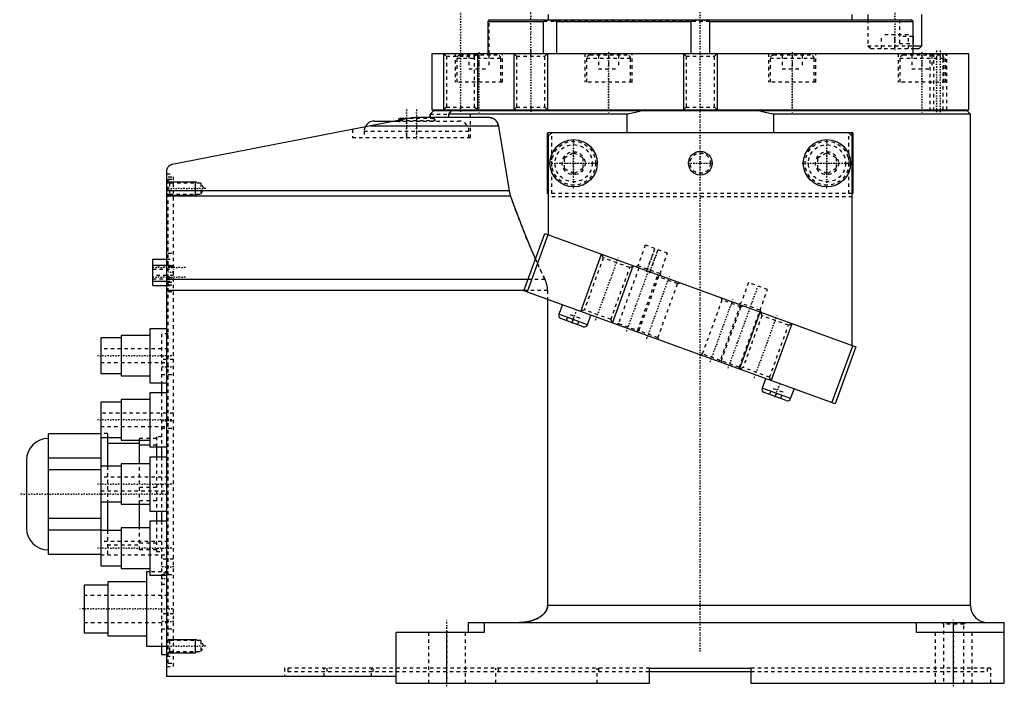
# Model space of a CAD drawing. Extents: x -202 to 415, y -1 to 644.
# Tile 1 of 8: x -202 to 90, y -1 to 197. Entities that reach past the tile are written whole.
import ezdxf

# ---------------------------------------------------------------- set-up
doc = ezdxf.new("R2010")
doc.units = 0
doc.linetypes.add('CENTER', pattern=[1.5, 0.45, -0.5, 0.05, -0.5])
doc.linetypes.add('DASHED', pattern=[2, 1, -1])
for name, color, linetype in [('AM_0', 7, 'CONTINUOUS'), ('AM_10', 7, 'CONTINUOUS'), ('AM_3', 7, 'DASHED'), ('AM_7', 7, 'CENTER')]:
    doc.layers.add(name, color=color, linetype=linetype)

msp = doc.modelspace()

# ---------------------------------------------------------------- linework, layer by layer
at = {"layer": 'AM_0', "color": 7, "linetype": 'CONTINUOUS'}
for p, q in [((-62.5, 196.5), (-62.94, 196)), ((-62.94, 196), (-62.94, 186.5)), ((-62.94, 196), (-46.43, 196)), ((-62.5, 196.5), (62.47, 196.5)), ((-46.43, 186.5), (-46.43, 196)), ((-45, 198), (-45, 196.5)), ((-42.58, 196), (-2.71, 196)), ((-42.58, 196), (-42.58, 186.5)), ((-2.71, 186.5), (-2.71, 196)), ((2.71, 196), (62.97, 196)), ((2.71, 196), (2.71, 186.5)), ((45, 196.5), (45, 198)), ((49.63, 198), (49.63, 196.5)), ((62.97, 196), (62.47, 196.5)), ((62.97, 191.5), (62.97, 196)), ((65.63, 188.8), (65.63, 198)), ((63, 189.52), (63, 189.51)), ((63, 186.5), (63, 189.5)), ((63.01, 188.8), (65.63, 188.8)), ((63.01, 188), (64.83, 188)), ((64.83, 188), (65.63, 188.8)), ((-79.5, 186.5), (-79.5, 169.8)), ((-79.5, 186.5), (79.5, 186.5)), ((79.5, 169.8), (79.5, 186.5)), ((-79, 169.5), (-80, 168.5)), ((-80, 168.5), (-79, 169.5)), ((-79.5, 169.8), (79.5, 169.8)), ((79, 169.5), (-79, 169.5)), ((-73.76, 169.5), (-74.58, 168.5)), ((-69.59, 169.8), (-69.59, 169.5)), ((-69.59, 169.8), (-69.59, 169.5)), ((-61.59, 169.5), (-61.59, 169.8)), ((-45.2, 169.8), (-45.21, 169.81)), ((-31.17, 169.8), (-31.17, 169.5)), ((-31.17, 169.8), (-31.17, 169.5)), ((-23.17, 169.5), (-23.17, 169.8)), ((23.17, 169.8), (23.17, 169.5)), ((23.17, 169.8), (23.17, 169.5)), ((31.17, 169.5), (31.17, 169.8)), ((61.59, 169.8), (61.59, 169.5)), ((61.6, 169.8), (61.6, 169.5)), ((69.59, 169.5), (69.59, 169.8)), ((80, 168.5), (79, 169.5)), ((-85.88, 167.32), (-156.36, 153.62)), ((-96.5, 166.5), (-90.08, 166.5)), ((-89.5, 166.7), (-89.5, 166.61)), ((-89.5, 166.7), (-89.05, 166.7)), ((-86.48, 167.2), (-89, 167.2)), ((-62.27, 167.5), (-84, 167.5)), ((-80, 168.5), (-80, 167.5)), ((-80, 167.5), (-80, 168.5)), ((-74.58, 168.5), (-74.58, 167.5)), ((-21.7, 168.5), (-74.58, 168.5)), ((-21.7, 163), (-21.7, 168.5)), ((21.7, 168.5), (21.7, 163)), ((80, 168.5), (21.7, 168.5)), ((80, 23), (80, 168.5)), ((-59.77, 165.02), (-97.69, 165.02)), ((-59.77, 165.02), (-56.57, 145.78)), ((-44, 163), (-45.2, 163)), ((-45.2, 145), (-45.2, 163)), ((-44, 163), (-45, 162)), ((-45, 162), (-45, 163)), ((-45, 162), (-45, 132.76)), ((44, 163), (-44, 163)), ((45, 162), (44, 163)), ((45.2, 163), (44, 163)), ((45, 162), (45, 163)), ((45, 100), (45, 162)), ((45.2, 163), (45.2, 145)), ((-158, 151.95), (-158, 2)), ((-56.57, 145.78), (-158, 145.78)), ((-56.17, 144.26), (-158, 144.26)), ((-45.2, 145), (-45, 145)), ((45, 145), (45.2, 145)), ((-52.2, 116.22), (-46.04, 133.14)), ((-45.11, 132.8), (-51.26, 115.88)), ((-46.04, 133.14), (46.04, 99.62)), ((-162.1, 117.79), (-162.1, 125.61)), ((-162.1, 125.61), (-158, 125.61)), ((-162.1, 125.56), (-158, 125.56)), ((-162.1, 123.8), (-158, 123.8)), ((-50.98, 119.58), (-158, 119.58)), ((-162.1, 119.08), (-158, 119.08)), ((-162.1, 117.84), (-158, 117.84)), ((-162.1, 117.79), (-158, 117.79)), ((-52.16, 116.33), (-158, 116.33)), ((39.89, 82.71), (-52.2, 116.22)), ((-45.21, 113.68), (-45.21, 23)), ((-40.84, 112.09), (-41.87, 109.27)), ((-33.41, 106.19), (-41.87, 109.27)), ((-34.69, 105.59), (-41.27, 107.99)), ((-33.41, 106.19), (-32.39, 109.01)), ((-158, 105), (-163, 105)), ((-163, 105), (-163, 89)), ((-171.5, 102.25), (-177.5, 102.25)), ((-177.5, 102.25), (-177.5, 91.75)), ((-163, 103), (-171.5, 103)), ((-171.5, 103), (-171.5, 91)), ((38.95, 83.05), (45.11, 99.96)), ((46.04, 99.62), (39.89, 82.71)), ((-177.5, 91.75), (-171.5, 91.75)), ((-171.5, 91), (-163, 91)), ((-163, 89), (-158, 89)), ((-159.5, 89.02), (-159.5, 86)), ((19.3, 90.2), (18.27, 87.38)), ((-158, 86), (-163, 86)), ((-163, 86), (-163, 70)), ((26.73, 84.3), (18.27, 87.38)), ((25.45, 83.7), (18.87, 86.1)), ((26.73, 84.3), (27.76, 87.12)), ((-171.5, 83.25), (-177.5, 83.25)), ((-177.5, 83.25), (-177.5, 64.25)), ((-163, 84), (-171.5, 84)), ((-171.5, 84), (-171.5, 72)), ((-177.5, 73.88), (-193, 73.88)), ((-193, 38.12), (-193, 73.88)), ((-177.5, 72.75), (-171.5, 72.75)), ((-175.5, 72.76), (-175.5, 64.25)), ((-166, 71), (-175.5, 71)), ((-171.5, 72), (-163, 72)), ((-166, 65), (-166, 72)), ((-163, 70.48), (-166, 70.48)), ((-163, 70), (-158, 70)), ((-161, 70), (-161, 67.01)), ((-159.5, 70), (-159.5, 67.01)), ((-199.5, 66), (-199.5, 46)), ((-177.5, 66.7), (-193, 66.7)), ((-171.5, 64.25), (-177.5, 64.25)), ((-177.5, 64.25), (-177.5, 53.75)), ((-163, 65), (-171.5, 65)), ((-171.5, 65), (-171.5, 53)), ((-158, 67), (-163, 67)), ((-163, 67), (-163, 51)), ((-177.5, 63.18), (-193, 63.18)), ((-177.5, 53.75), (-171.5, 53.75)), ((-177.5, 53.75), (-177.5, 34.75)), ((-175.5, 53.75), (-175.5, 45.24)), ((-171.5, 53), (-163, 53)), ((-166, 46), (-166, 53)), ((-163, 51), (-158, 51)), ((-161, 51), (-161, 47.99)), ((-159.5, 51), (-159.5, 47.99)), ((-177.5, 48.82), (-193, 48.82)), ((-158, 48), (-163, 48)), ((-163, 48), (-163, 32)), ((-177.5, 45.3), (-193, 45.3)), ((-171.5, 45.25), (-177.5, 45.25)), ((-163, 46), (-171.5, 46)), ((-171.5, 46), (-171.5, 34)), ((-177.5, 38.12), (-193, 38.12)), ((-177.5, 34.75), (-171.5, 34.75)), ((-171.5, 34), (-163, 34)), ((-163, 33), (-164, 33)), ((-164, 33), (-164, 11)), ((-164, 30), (-175.4, 30)), ((-175.4, 30), (-175.4, 14)), ((-163, 32), (-158, 32)), ((-175.4, 29.1), (-182.4, 29.1)), ((-182.4, 29.1), (-182.4, 14.9)), ((80, 23), (-45.21, 23)), ((-68.68, 18), (90, 18)), ((-68.68, 18), (-68.68, 15)), ((-64, 18), (-64, 15)), ((64, 15), (64, 18)), ((75, 0), (75, 18)), ((90, 0), (90, 18)), ((-182.4, 14.9), (-175.4, 14.9)), ((-64, 15), (-90, 15)), ((-90, 0), (-90, 15)), ((-75, 0), (-75, 15)), ((90, 15), (64, 15)), ((-175.4, 14), (-164, 14)), ((-164, 11), (-158, 11)), ((-159.5, 11), (-159.5, 8.5)), ((-159.5, 8.5), (-158, 8.5)), ((-15, 4.5), (15, 4.5)), ((-15, 0), (-15, 4.5)), ((-15, 3.5), (15, 3.5)), ((15, 4.5), (15, 0)), ((-90, 2), (-158, 2)), ((-90, 0), (-15, 0)), ((15, 0), (90, 0))]:
    msp.add_line(p, q, dxfattribs=at)
for points in [[(-46.43, 196, 0), (-46.37, 196.02, 0), (-46.25, 196.07, 0), (-46.13, 196.11, 0), (-46.07, 196.14, 0), (-46.01, 196.16, 0), (-45.9, 196.2, 0), (-45.78, 196.23, 0), (-45.66, 196.27, 0), (-45.55, 196.3, 0), (-45.43, 196.33, 0), (-45.37, 196.35, 0), (-45.32, 196.36, 0), (-45.21, 196.39, 0), (-45.1, 196.41, 0), (-44.99, 196.43, 0), (-44.88, 196.45, 0), (-44.77, 196.46, 0), (-44.72, 196.47, 0), (-44.67, 196.48, 0), (-44.56, 196.49, 0), (-44.46, 196.5, 0), (-44.41, 196.5, 0)], [(-43.97, 196.5, 0), (-43.93, 196.5, 0), (-43.84, 196.49, 0), (-43.75, 196.48, 0), (-43.7, 196.47, 0), (-43.66, 196.46, 0), (-43.57, 196.45, 0), (-43.49, 196.43, 0), (-43.4, 196.41, 0), (-43.32, 196.39, 0), (-43.24, 196.36, 0), (-43.2, 196.35, 0), (-43.16, 196.33, 0), (-43.09, 196.3, 0), (-43.01, 196.27, 0), (-42.94, 196.23, 0), (-42.87, 196.2, 0), (-42.8, 196.16, 0), (-42.77, 196.14, 0), (-42.74, 196.11, 0), (-42.67, 196.07, 0), (-42.61, 196.02, 0), (-42.58, 196, 0)], [(-2.71, 196, 0), (-2.63, 196.03, 0), (-2.49, 196.08, 0), (-2.34, 196.13, 0), (-2.27, 196.15, 0), (-2.2, 196.17, 0), (-2.05, 196.22, 0), (-1.9, 196.26, 0), (-1.75, 196.29, 0), (-1.6, 196.33, 0), (-1.45, 196.36, 0), (-1.37, 196.37, 0), (-1.29, 196.39, 0), (-1.14, 196.41, 0), (-0.99, 196.43, 0), (-0.84, 196.45, 0), (-0.68, 196.47, 0), (-0.53, 196.48, 0), (-0.45, 196.49, 0), (-0.38, 196.49, 0), (-0.23, 196.5, 0), (-0.08, 196.5, 0), (0, 196.5, 0)], [(0, 196.5, 0), (0.08, 196.5, 0), (0.23, 196.5, 0), (0.38, 196.49, 0), (0.45, 196.49, 0), (0.53, 196.48, 0), (0.68, 196.47, 0), (0.84, 196.45, 0), (0.99, 196.43, 0), (1.14, 196.41, 0), (1.29, 196.39, 0), (1.37, 196.37, 0), (1.45, 196.36, 0), (1.6, 196.33, 0), (1.75, 196.29, 0), (1.9, 196.26, 0), (2.05, 196.22, 0), (2.2, 196.17, 0), (2.27, 196.15, 0), (2.34, 196.13, 0), (2.49, 196.08, 0), (2.63, 196.03, 0), (2.71, 196, 0)], [(63, 189.5, 0), (63, 189.5, 0), (63, 189.5, 0), (63, 189.5, 0), (63, 189.5, 0), (63, 189.5, 0), (63, 189.5, 0), (63, 189.51, 0), (63, 189.51, 0), (63, 189.51, 0), (63, 189.51, 0), (63, 189.52, 0), (63, 189.52, 0), (63, 189.52, 0), (63, 189.53, 0), (63, 189.53, 0), (63, 189.54, 0), (63, 189.54, 0), (63, 189.55, 0), (63, 189.55, 0), (63, 189.56, 0), (63, 189.56, 0), (63, 189.57, 0), (63, 189.57, 0), (63, 189.58, 0), (63, 189.59, 0), (63, 189.59, 0), (63, 189.6, 0), (63, 189.61, 0), (63, 189.62, 0), (63, 189.63, 0), (63, 189.64, 0), (63, 189.65, 0), (63, 189.65, 0), (63, 189.66, 0), (62.99, 189.67, 0), (62.99, 189.68, 0), (62.99, 189.69, 0), (62.99, 189.71, 0), (62.99, 189.72, 0), (62.99, 189.73, 0), (62.99, 189.73, 0), (62.99, 189.75, 0), (62.99, 189.76, 0), (62.99, 189.78, 0), (62.99, 189.79, 0), (62.99, 189.81, 0), (62.99, 189.82, 0), (62.99, 189.82, 0), (62.99, 189.84, 0), (62.99, 189.86, 0), (62.99, 189.87, 0), (62.99, 189.89, 0), (62.99, 189.91, 0), (62.99, 189.92, 0), (62.99, 189.93, 0), (62.99, 189.94, 0), (62.99, 189.96, 0), (62.99, 189.98, 0), (62.99, 190, 0), (62.99, 190.02, 0), (62.99, 190.03, 0), (62.99, 190.04, 0), (62.98, 190.06, 0), (62.98, 190.08, 0), (62.98, 190.09, 0), (62.98, 190.1, 0), (62.98, 190.12, 0), (62.98, 190.14, 0), (62.98, 190.15, 0), (62.98, 190.16, 0), (62.98, 190.18, 0), (62.98, 190.2, 0), (62.98, 190.22, 0), (62.98, 190.24, 0), (62.98, 190.27, 0), (62.98, 190.28, 0), (62.98, 190.29, 0), (62.98, 190.31, 0), (62.98, 190.34, 0), (62.98, 190.36, 0), (62.98, 190.38, 0), (62.98, 190.41, 0), (62.98, 190.42, 0), (62.98, 190.43, 0), (62.98, 190.46, 0), (62.98, 190.48, 0), (62.98, 190.51, 0), (62.98, 190.53, 0), (62.98, 190.56, 0), (62.98, 190.57, 0), (62.97, 190.59, 0), (62.97, 190.61, 0), (62.97, 190.64, 0), (62.97, 190.67, 0), (62.97, 190.69, 0), (62.97, 190.72, 0), (62.97, 190.73, 0), (62.97, 190.75, 0), (62.97, 190.78, 0), (62.97, 190.8, 0), (62.97, 190.83, 0), (62.97, 190.86, 0), (62.97, 190.89, 0), (62.97, 190.9, 0), (62.97, 190.92, 0), (62.97, 190.94, 0), (62.97, 190.97, 0), (62.97, 190.99, 0), (62.97, 191, 0), (62.97, 191.03, 0), (62.97, 191.06, 0), (62.97, 191.07, 0), (62.97, 191.09, 0), (62.97, 191.12, 0), (62.97, 191.14, 0), (62.97, 191.17, 0), (62.97, 191.2, 0), (62.97, 191.23, 0), (62.97, 191.24, 0), (62.97, 191.26, 0), (62.97, 191.29, 0), (62.97, 191.32, 0), (62.97, 191.34, 0), (62.97, 191.37, 0), (62.97, 191.4, 0), (62.97, 191.42, 0), (62.97, 191.43, 0), (62.97, 191.46, 0), (62.97, 191.49, 0), (62.97, 191.5, 0)], [(-21.7, 168.5, 0), (-21.03, 168.68, 0), (-19.68, 169.03, 0), (-18.33, 169.35, 0), (-17.66, 169.5, 0)], [(17.66, 169.5, 0), (18.33, 169.35, 0), (19.68, 169.03, 0), (21.03, 168.68, 0), (21.7, 168.5, 0)], [(-83.97, 167.5, 0), (-84.28, 167.5, 0), (-84.91, 167.46, 0), (-85.56, 167.37, 0), (-85.88, 167.32, 0)], [(-62.27, 167.5, 0), (-62.19, 167.5, 0), (-62.02, 167.48, 0), (-61.85, 167.45, 0), (-61.76, 167.43, 0), (-61.68, 167.41, 0), (-61.5, 167.35, 0), (-61.33, 167.27, 0), (-61.16, 167.18, 0), (-60.99, 167.07, 0), (-60.83, 166.95, 0), (-60.75, 166.88, 0), (-60.68, 166.81, 0), (-60.59, 166.72, 0), (-60.57, 166.69, 0), (-60.54, 166.67, 0), (-60.53, 166.66, 0), (-60.52, 166.64, 0), (-60.5, 166.62, 0), (-60.47, 166.59, 0), (-60.45, 166.56, 0), (-60.43, 166.53, 0), (-60.41, 166.51, 0), (-60.4, 166.49, 0), (-60.39, 166.48, 0), (-60.36, 166.45, 0), (-60.34, 166.42, 0), (-60.32, 166.39, 0), (-60.3, 166.36, 0), (-60.28, 166.33, 0), (-60.27, 166.31, 0), (-60.26, 166.29, 0), (-60.24, 166.26, 0), (-60.22, 166.23, 0), (-60.19, 166.2, 0), (-60.17, 166.16, 0), (-60.16, 166.13, 0), (-60.15, 166.11, 0), (-60.14, 166.09, 0), (-60.12, 166.06, 0), (-60.1, 166.02, 0), (-60.08, 165.98, 0), (-60.06, 165.95, 0), (-60.04, 165.91, 0), (-60.03, 165.89, 0), (-60.03, 165.87, 0), (-60.01, 165.83, 0), (-59.99, 165.8, 0), (-59.98, 165.78, 0), (-59.98, 165.76, 0), (-59.96, 165.72, 0), (-59.94, 165.68, 0), (-59.94, 165.66, 0), (-59.93, 165.64, 0), (-59.92, 165.6, 0), (-59.9, 165.56, 0), (-59.89, 165.51, 0), (-59.87, 165.47, 0), (-59.86, 165.43, 0), (-59.86, 165.41, 0), (-59.85, 165.39, 0), (-59.84, 165.35, 0), (-59.83, 165.3, 0), (-59.82, 165.26, 0), (-59.81, 165.22, 0), (-59.8, 165.17, 0), (-59.79, 165.15, 0), (-59.79, 165.13, 0), (-59.78, 165.09, 0), (-59.78, 165.04, 0), (-59.77, 165.02, 0)], [(-156.36, 153.62, 0), (-156.37, 153.61, 0), (-156.39, 153.61, 0), (-156.42, 153.61, 0), (-156.43, 153.6, 0), (-156.44, 153.6, 0), (-156.46, 153.6, 0), (-156.48, 153.59, 0), (-156.51, 153.59, 0), (-156.53, 153.58, 0), (-156.55, 153.57, 0), (-156.56, 153.57, 0), (-156.57, 153.57, 0), (-156.6, 153.56, 0), (-156.62, 153.55, 0), (-156.64, 153.55, 0), (-156.66, 153.54, 0), (-156.68, 153.53, 0), (-156.69, 153.53, 0), (-156.71, 153.52, 0), (-156.73, 153.52, 0), (-156.75, 153.51, 0), (-156.76, 153.5, 0), (-156.77, 153.5, 0), (-156.79, 153.49, 0), (-156.81, 153.48, 0), (-156.82, 153.48, 0), (-156.83, 153.47, 0), (-156.86, 153.46, 0), (-156.88, 153.45, 0), (-156.9, 153.44, 0), (-156.92, 153.43, 0), (-156.94, 153.42, 0), (-156.95, 153.42, 0), (-156.96, 153.41, 0), (-156.98, 153.4, 0), (-157, 153.39, 0), (-157.07, 153.35, 0), (-157.18, 153.27, 0), (-157.29, 153.19, 0), (-157.4, 153.1, 0), (-157.45, 153.05, 0), (-157.5, 153, 0), (-157.59, 152.89, 0), (-157.67, 152.78, 0), (-157.74, 152.67, 0), (-157.81, 152.54, 0), (-157.87, 152.42, 0), (-157.89, 152.35, 0), (-157.92, 152.29, 0), (-157.96, 152.16, 0), (-157.99, 152.02, 0), (-158, 151.95, 0)], [(-56.57, 145.78, 0), (-56.56, 145.73, 0), (-56.55, 145.65, 0), (-56.53, 145.56, 0), (-56.52, 145.52, 0), (-56.51, 145.47, 0), (-56.49, 145.39, 0), (-56.48, 145.3, 0), (-56.46, 145.22, 0), (-56.43, 145.13, 0), (-56.41, 145.05, 0), (-56.4, 145, 0), (-56.39, 144.96, 0), (-56.37, 144.88, 0), (-56.35, 144.79, 0), (-56.26, 144.5, 0), (-56.17, 144.26, 0)], [(-56.17, 144.26, 0), (-55, 140.96, 0), (-52.59, 134.59, 0), (-50.08, 128.5, 0), (-48.8, 125.57, 0)], [(-45.21, 23, 0), (-45.21, 22.95, 0), (-45.21, 22.86, 0), (-45.22, 22.76, 0), (-45.22, 22.72, 0), (-45.23, 22.67, 0), (-45.24, 22.57, 0), (-45.26, 22.47, 0), (-45.28, 22.37, 0), (-45.3, 22.28, 0), (-45.33, 22.18, 0), (-45.34, 22.13, 0), (-45.36, 22.08, 0), (-45.39, 21.99, 0), (-45.43, 21.9, 0), (-45.47, 21.81, 0), (-45.51, 21.72, 0), (-45.55, 21.63, 0), (-45.57, 21.59, 0), (-45.59, 21.54, 0), (-45.64, 21.46, 0), (-45.69, 21.38, 0), (-45.71, 21.34, 0), (-45.74, 21.3, 0), (-45.79, 21.22, 0), (-45.84, 21.14, 0), (-45.87, 21.1, 0), (-45.9, 21.06, 0), (-45.96, 20.98, 0), (-46.02, 20.91, 0), (-46.08, 20.83, 0), (-46.15, 20.75, 0), (-46.21, 20.68, 0), (-46.25, 20.64, 0), (-46.28, 20.61, 0), (-46.35, 20.53, 0), (-46.42, 20.46, 0), (-46.5, 20.39, 0), (-46.57, 20.32, 0), (-46.65, 20.26, 0), (-46.68, 20.22, 0), (-46.72, 20.19, 0), (-46.8, 20.13, 0), (-46.87, 20.07, 0), (-46.95, 20.01, 0), (-47.03, 19.95, 0), (-47.1, 19.89, 0), (-47.14, 19.86, 0), (-47.18, 19.84, 0), (-47.25, 19.78, 0), (-47.33, 19.73, 0), (-47.41, 19.68, 0), (-47.49, 19.63, 0), (-47.57, 19.57, 0), (-47.61, 19.55, 0), (-47.66, 19.52, 0), (-47.74, 19.47, 0), (-47.83, 19.42, 0), (-48.13, 19.26, 0), (-48.4, 19.12, 0), (-48.68, 18.99, 0), (-49.24, 18.76, 0), (-49.79, 18.57, 0), (-50.33, 18.42, 0), (-50.9, 18.28, 0), (-51.5, 18.17, 0), (-51.8, 18.12, 0), (-52.1, 18.08, 0), (-52.7, 18.03, 0), (-53.28, 18, 0), (-53.56, 18, 0)]]:
    msp.add_polyline3d(points, dxfattribs=at)
for centre, radius in [((-37.5, 154), 7), ((37.5, 154), 7), ((0, 154), 3.5)]:
    msp.add_circle(centre, radius, dxfattribs=at)
for centre, radius, start, end in [((-96.5, 163.5), 3, 90, 156.024), ((-89, 166.7), 0.5, 90, 180), ((-83.97, 157.5), 10, 90.1628, 101), ((-40.93, 108.93), 1, 160, 250), ((-34.35, 106.53), 1, 250, 340), ((19.21, 87.04), 1, 160, 250), ((25.79, 84.64), 1, 250, 340), ((-193, 66), 6.5, 90, 180), ((-193, 46), 6.5, 180, 270), ((85, 23), 5, 180, 270)]:
    msp.add_arc(centre, radius, start, end, dxfattribs=at)
at = {"layer": 'AM_10', "color": 7, "linetype": 'CONTINUOUS'}
for p, q in [((-76, 186.5), (-76, 169.8)), ((-66, 186.5), (-66, 169.8)), ((-55.2, 186.5), (-55.2, 169.8)), ((-45.2, 186.5), (-45.2, 169.8)), ((-5, 186.5), (-5, 169.8)), ((5, 186.5), (5, 169.8)), ((-157.5, 148.5), (-149.5, 148.5)), ((-149.5, 144.5), (-149.5, 148.5)), ((-148.84, 148.12), (-149.5, 148.5)), ((-157.5, 144.5), (-149.5, 144.5)), ((-148.84, 144.88), (-149.5, 144.5)), ((-35.39, 110.11), (-29.24, 127.02)), ((-35.39, 110.11), (-29.24, 127.02)), ((-26, 106.68), (-19.84, 123.6)), ((-26, 106.68), (-19.84, 123.6)), ((11.59, 93), (17.75, 109.92)), ((11.59, 93), (17.75, 109.92)), ((20.99, 89.58), (27.15, 106.5)), ((20.99, 89.58), (27.15, 106.5)), ((-157.5, 13), (-149.5, 13)), ((-149.5, 9), (-149.5, 13)), ((-148.84, 12.62), (-149.5, 13)), ((-157.5, 9), (-149.5, 9)), ((-148.84, 9.38), (-149.5, 9))]:
    msp.add_line(p, q, dxfattribs=at)
at = {"layer": 'AM_3', "color": 6, "linetype": 'DASHED'}
for p, q in [((-62.5, 186.5), (-62.5, 196.5)), ((2.71, 196), (-46.43, 196)), ((49.63, 196.5), (49.63, 188.8)), ((59, 196.5), (59, 189.5)), ((53.67, 188), (53.67, 192)), ((61.59, 192), (53.67, 192)), ((57.63, 188), (57.63, 192)), ((62.97, 191.5), (59, 191.5)), ((59, 189.5), (63, 189.5)), ((61.59, 188), (61.59, 192)), ((63, 189.51), (63, 189.5)), ((49.63, 188.8), (50.43, 188)), ((49.63, 188.8), (63.01, 188.8)), ((50.43, 188), (63.01, 188)), ((-76, 186.5), (-75.19, 185.69)), ((-75.19, 185.69), (-75.19, 170.61)), ((-75.19, 185.69), (-66.81, 185.69)), ((-72.6, 186.5), (-72.6, 178)), ((-72.6, 186.5), (-72.6, 178)), ((-72.1, 185), (-72.1, 178)), ((-72.1, 185), (-72.1, 178)), ((-59.1, 185), (-72.1, 185)), ((-60.1, 186), (-71.1, 186)), ((-68.57, 186), (-68.57, 182)), ((-68.57, 186), (-68.57, 182)), ((-66.81, 185.69), (-66, 186.5)), ((-66.81, 170.61), (-66.81, 185.69)), ((-65.6, 186), (-65.6, 182)), ((-65.6, 186), (-65.6, 182)), ((-62.63, 186), (-62.63, 182)), ((-62.63, 186), (-62.63, 182)), ((-59.1, 178), (-59.1, 185)), ((-59.1, 178), (-59.1, 185)), ((-58.6, 178), (-58.6, 186.5)), ((-58.6, 178), (-58.6, 186.5)), ((-55.2, 186.5), (-54.39, 185.69)), ((-54.39, 185.69), (-54.39, 170.61)), ((-54.39, 185.69), (-46.02, 185.69)), ((-46.02, 185.69), (-45.2, 186.5)), ((-46.02, 170.61), (-46.02, 185.69)), ((-34.17, 186.5), (-34.17, 178)), ((-34.17, 186.5), (-34.17, 178)), ((-33.67, 185), (-33.67, 178)), ((-33.67, 185), (-33.67, 178)), ((-20.67, 185), (-33.67, 185)), ((-21.67, 186), (-32.67, 186)), ((-30.14, 186), (-30.14, 182)), ((-30.14, 186), (-30.14, 182)), ((-27.17, 186), (-27.17, 182)), ((-27.17, 186), (-27.17, 182)), ((-24.2, 186), (-24.2, 182)), ((-24.2, 186), (-24.2, 182)), ((-20.67, 178), (-20.67, 185)), ((-20.67, 178), (-20.67, 185)), ((-20.17, 178), (-20.17, 186.5)), ((-20.17, 178), (-20.17, 186.5)), ((-5, 186.5), (-4.19, 185.69)), ((-4.19, 185.69), (-4.19, 170.61)), ((-4.19, 185.69), (4.19, 185.69)), ((4.19, 185.69), (5, 186.5)), ((4.19, 170.61), (4.19, 185.69)), ((20.17, 186.5), (20.17, 178)), ((20.17, 186.5), (20.17, 178)), ((20.67, 185), (20.67, 178)), ((20.67, 185), (20.67, 178)), ((33.67, 185), (20.67, 185)), ((32.67, 186), (21.67, 186)), ((24.2, 186), (24.2, 182)), ((24.2, 186), (24.2, 182)), ((27.17, 186), (27.17, 182)), ((27.17, 186), (27.17, 182)), ((30.14, 186), (30.14, 182)), ((30.14, 186), (30.14, 182)), ((33.67, 178), (33.67, 185)), ((33.67, 178), (33.67, 185)), ((34.17, 178), (34.17, 186.5)), ((34.17, 178), (34.17, 186.5)), ((58.6, 186.5), (58.6, 178)), ((58.6, 186.5), (58.6, 178)), ((59.1, 185), (59.1, 178)), ((59.1, 185), (59.1, 178)), ((72.1, 185), (59.1, 185)), ((71.1, 186), (60.1, 186)), ((62.63, 186), (62.63, 182)), ((62.63, 186), (62.63, 182)), ((65.6, 186), (65.6, 182)), ((65.6, 186), (65.6, 182)), ((67.92, 186.5), (67.92, 169.8)), ((68.57, 186), (68.57, 182)), ((68.57, 186), (68.57, 182)), ((69, 186.5), (69, 169.8)), ((71.92, 169.8), (71.92, 186.5)), ((72.1, 178), (72.1, 185)), ((72.1, 178), (72.1, 185)), ((72.6, 178), (72.6, 186.5)), ((72.6, 178), (72.6, 186.5)), ((73, 169.8), (73, 186.5)), ((-68.57, 182), (-62.63, 182)), ((-30.14, 182), (-24.2, 182)), ((24.2, 182), (30.14, 182)), ((62.63, 182), (68.57, 182)), ((-58.6, 178), (-72.6, 178)), ((-20.17, 178), (-34.17, 178)), ((34.17, 178), (20.17, 178)), ((72.6, 178), (58.6, 178)), ((-75.19, 170.61), (-76, 169.8)), ((-75.19, 170.61), (-66.81, 170.61)), ((-68, 161.5), (-68, 169.5)), ((-66, 169.8), (-66.81, 170.61)), ((-61.59, 169.5), (-61.59, 169.8)), ((-54.39, 170.61), (-55.2, 169.8)), ((-54.39, 170.61), (-46.02, 170.61)), ((-45.21, 169.81), (-46.02, 170.61)), ((-23.17, 169.5), (-23.17, 169.8)), ((-4.19, 170.61), (-5, 169.8)), ((-4.19, 170.61), (4.19, 170.61)), ((5, 169.8), (4.19, 170.61)), ((31.17, 169.5), (31.17, 169.8)), ((69.59, 169.5), (69.59, 169.8)), ((-90.08, 166.5), (-71.5, 166.5)), ((-89.5, 166.61), (-89.5, 166.5)), ((-89.05, 166.7), (-78.5, 166.7)), ((-88.5, 166.7), (-88.5, 166.5)), ((-87, 167.1), (-87, 161.5)), ((-79, 167.2), (-86.48, 167.2)), ((-84, 167.5), (-84, 161.5)), ((-80, 168.5), (-74.58, 168.5)), ((-79.5, 166.5), (-79.5, 166.7)), ((-78.5, 166.5), (-78.5, 166.7)), ((-103, 163.99), (-103, 161.5)), ((-99.5, 163.5), (-99.5, 161.5)), ((-99.5, 163.5), (-68.5, 163.5)), ((-68.5, 161.5), (-68.5, 163.5)), ((-68, 161.5), (-103, 161.5)), ((-44.9, 145), (-44.9, 163)), ((-44, 145), (-44, 163)), ((44, 145), (44, 163)), ((44.9, 163), (44.9, 145)), ((-40.25, 155.59), (-37.5, 157.18)), ((-40.25, 152.41), (-40.25, 155.59)), ((-37.5, 157.18), (-34.75, 155.59)), ((-34.75, 155.59), (-34.75, 152.41)), ((34.75, 155.59), (37.5, 157.18)), ((34.75, 152.41), (34.75, 155.59)), ((37.5, 157.18), (40.25, 155.59)), ((40.25, 155.59), (40.25, 152.41)), ((-37.5, 150.82), (-40.25, 152.41)), ((-34.75, 152.41), (-37.5, 150.82)), ((37.5, 150.82), (34.75, 152.41)), ((40.25, 152.41), (37.5, 150.82)), ((-158, 150.9), (-156, 150.9)), ((-158, 149.17), (-156, 149.17)), ((-157.5, 150), (-156, 150)), ((-157.5, 6), (-157.5, 150)), ((-157.5, 149.27), (-156, 149.27)), ((-156, 5), (-156, 150.9)), ((-157.12, 148.12), (-157.5, 148.5)), ((-147.9, 148.12), (-157.12, 148.12)), ((-157.12, 148.12), (-157.12, 144.88)), ((-146.96, 146.5), (-147.9, 148.12)), ((-147.9, 148.12), (-147.9, 144.88)), ((-147.9, 144.88), (-146.96, 146.5)), ((-157.5, 144.5), (-157.12, 144.88)), ((-157.12, 144.88), (-147.9, 144.88)), ((45, 145), (-45, 145)), ((45, 144), (-45, 144)), ((-16.28, 129.75), (-18.5, 123.65)), ((-9.7, 127.36), (-16.28, 129.75)), ((-15.85, 122.15), (-13.46, 128.73)), ((-14.91, 121.81), (-12.52, 128.39)), ((-158, 125.61), (-156, 125.61)), ((-158, 125.56), (-156, 125.56)), ((-157.5, 127.4), (-156, 127.4)), ((-28.75, 125.98), (-34.35, 110.59)), ((-29.24, 127.02), (-28.75, 125.98)), ((-20.88, 123.11), (-28.75, 125.98)), ((-11.92, 121.25), (-9.7, 127.36)), ((-162.1, 123.85), (-156, 123.85)), ((-156, 123.62), (-162.1, 123.62)), ((-162.1, 122.62), (-156, 122.62)), ((-158, 123.8), (-156, 123.8)), ((-157.5, 123.41), (-156, 123.41)), ((-156, 123.25), (-157.5, 123.25)), ((-26.48, 107.73), (-20.88, 123.11)), ((-18.2, 123), (-24.19, 106.56)), ((-20.88, 123.11), (-19.84, 123.6)), ((-18.5, 123.65), (-19.14, 123.35)), ((-11.92, 121.25), (-18.5, 123.65)), ((-156, 120.78), (-162.1, 120.78)), ((-162.1, 119.78), (-156, 119.78)), ((-157.5, 120.15), (-156, 120.15)), ((-46, 119.58), (-50.98, 119.58)), ((-18.55, 104.51), (-12.57, 120.95)), ((-12.39, 120.36), (-18.2, 104.38)), ((-12.69, 121), (-12.39, 120.36)), ((-6.75, 118.3), (-12.39, 120.36)), ((-11.63, 120.61), (-11.92, 121.25)), ((-162.1, 119.03), (-156, 119.03)), ((-158, 119.1), (-156, 119.1)), ((-158, 119.08), (-156, 119.08)), ((-158, 117.84), (-156, 117.84)), ((-158, 117.83), (-156, 117.83)), ((-158, 117.79), (-156, 117.79)), ((-157.5, 118.81), (-156, 118.81)), ((-157.5, 118), (-156, 118)), ((-12.56, 102.33), (-6.75, 118.3)), ((-6.75, 118.3), (-6.11, 118.6)), ((14.26, 118.64), (12.04, 112.53)), ((19.9, 116.59), (14.26, 118.64)), ((-157.5, 116), (-156, 116)), ((-45.21, 116.33), (-52.16, 116.33)), ((-45.21, 116.33), (-45.21, 113.68)), ((6.11, 114.16), (6.41, 113.51)), ((17.68, 110.48), (19.9, 116.59)), ((6.41, 113.51), (0.59, 97.54)), ((11.87, 112.06), (5.88, 95.62)), ((6.23, 95.49), (12.04, 111.46)), ((12.04, 111.46), (6.41, 113.51)), ((12.04, 112.53), (11.4, 112.23)), ((17.68, 110.48), (12.04, 112.53)), ((12.04, 111.46), (12.69, 111.76)), ((-33.41, 106.19), (-41.87, 109.27)), ((-39.63, 107.39), (-38.94, 109.27)), ((-35.65, 108.07), (-38.94, 109.27)), ((-37.98, 106.79), (-37.3, 108.67)), ((-36.34, 106.19), (-35.65, 108.07)), ((-34.35, 110.59), (-35.39, 110.11)), ((-26.48, 107.73), (-34.35, 110.59)), ((11.52, 93.56), (17.5, 110.01)), ((18.23, 108.88), (12.63, 93.49)), ((17.97, 109.84), (17.68, 110.48)), ((17.75, 109.92), (18.23, 108.88)), ((26.11, 106.01), (18.23, 108.88)), ((-26, 106.68), (-26.48, 107.73)), ((-24.19, 106.56), (-24.83, 106.26)), ((-24.19, 106.56), (-18.55, 104.51)), ((-24.19, 106.56), (-18.55, 104.51)), ((20.5, 90.62), (26.11, 106.01)), ((26.11, 106.01), (27.15, 106.5)), ((-157.5, 103.5), (-159.5, 103.5)), ((-159.5, 103.5), (-159.5, 89.02)), ((-157.5, 103), (-158, 103)), ((-18.2, 104.38), (-18.84, 104.08)), ((-18.25, 103.87), (-18.55, 104.51)), ((-12.56, 102.33), (-18.2, 104.38)), ((-12.26, 101.69), (-12.56, 102.33)), ((-157.5, 99), (-177.5, 99)), ((0.59, 97.54), (-0.05, 97.24)), ((11.52, 93.56), (0.59, 97.54)), ((-177.5, 95), (-157.5, 95)), ((-156, 95.92), (-159.5, 95.92)), ((5.88, 95.62), (5.24, 95.32)), ((6.53, 94.85), (6.23, 95.49)), ((11.82, 92.92), (11.52, 93.56)), ((12.63, 93.49), (11.59, 93)), ((20.5, 90.62), (12.63, 93.49)), ((-159.5, 91.42), (-156, 91.42)), ((-158, 91), (-157.5, 91)), ((20.99, 89.58), (20.5, 90.62)), ((-159.5, 86), (-159.5, 70)), ((20.51, 85.5), (21.2, 87.38)), ((24.49, 86.18), (21.2, 87.38)), ((22.16, 84.9), (22.84, 86.78)), ((23.8, 84.3), (24.49, 86.18)), ((-157.5, 84), (-158, 84)), ((-156, 80), (-177.5, 80)), ((-177.5, 76), (-157.5, 76)), ((-175.5, 74), (-177.5, 74)), ((-175.5, 74), (-175.5, 72.76)), ((-159.5, 73), (-161, 73)), ((-161, 73), (-161, 70)), ((-159.5, 75.5), (-156, 75.5)), ((-161, 72.5), (-166, 72.5)), ((-166, 72), (-166, 72.5)), ((-161, 70.48), (-163, 70.48)), ((-158, 72), (-157.5, 72)), ((-177.5, 64.25), (-177.5, 53.75)), ((-175.5, 64.25), (-175.5, 53.75)), ((-166, 53), (-166, 65)), ((-161, 67.01), (-161, 51)), ((-159.5, 67.01), (-159.5, 51)), ((-157.5, 65), (-158, 65)), ((-157.5, 61), (-177.5, 61)), ((-177.5, 57), (-157.5, 57)), ((-161, 58.02), (-166, 58.02)), ((-161, 53.98), (-166, 53.98)), ((-158, 53), (-157.5, 53)), ((-161, 47.99), (-161, 39)), ((-159.5, 47.99), (-159.5, 11)), ((-175.5, 45.24), (-175.5, 38)), ((-166, 39.5), (-166, 46)), ((-157.5, 46), (-158, 46)), ((-157.5, 42), (-177.5, 42)), ((-175.5, 41), (-166, 41)), ((-161, 41.52), (-166, 41.52)), ((-177.5, 38), (-157.5, 38)), ((-161, 39.5), (-166, 39.5)), ((-161, 39), (-159.5, 39)), ((-156, 36.75), (-159.5, 36.75)), ((-157.5, 33), (-163, 33)), ((-157.91, 32.65), (-159.5, 32.65)), ((-159.5, 32.25), (-156, 32.25)), ((-158, 34), (-157.5, 34)), ((-157.91, 29.35), (-157.91, 32.65)), ((-159.5, 29.35), (-157.91, 29.35)), ((-157.5, 26), (-182.4, 26)), ((-156, 20.58), (-159.5, 20.58)), ((-182.4, 18), (-157.5, 18)), ((71.5, 18), (72, 17.5)), ((72, 17.5), (72, 0)), ((78, 17.5), (72, 17.5)), ((78, 17.5), (78.5, 18)), ((78, 0), (78, 17.5)), ((-159.5, 16.08), (-156, 16.08)), ((-80.5, 15), (-80.5, 0)), ((-69.5, 0), (-69.5, 15)), ((69.5, 15), (69.5, 0)), ((80.5, 0), (80.5, 15)), ((-157.12, 12.62), (-157.5, 13)), ((-147.9, 12.62), (-157.12, 12.62)), ((-157.12, 12.62), (-157.12, 9.38)), ((-146.96, 11), (-147.9, 12.62)), ((-147.9, 12.62), (-147.9, 9.38)), ((-158, 11), (-157.5, 11)), ((-157.5, 9), (-157.12, 9.38)), ((-157.5, 9), (-156, 9)), ((-157.12, 9.38), (-147.9, 9.38)), ((-147.9, 9.38), (-146.96, 11)), ((-158, 8.5), (-157.5, 8.5)), ((-158, 8), (-156, 8)), ((-157.5, 6), (-156, 6)), ((-158, 5), (-156, 5)), ((-123.14, 4.5), (-123.14, 2)), ((-15, 4.5), (-123.14, 4.5)), ((-122.14, 4.5), (-122.14, 3.5)), ((-122.14, 3.5), (-15, 3.5)), ((-111.31, 2), (-111.31, 4.5)), ((-110.6, 4.5), (-110.6, 3.5)), ((-97.32, 2), (-97.32, 4.5)), ((-96.97, 4.5), (-96.97, 3.5)), ((-60.56, 0), (-60.56, 4.5)), ((-59.86, 4.5), (-59.86, 3.5)), ((-30.49, 0), (-30.49, 4.5)), ((-30.14, 4.5), (-30.14, 3.5)), ((86, 4.5), (15, 4.5)), ((15, 3.5), (85, 3.5)), ((85, 3.5), (85, 4.5)), ((86, 0), (86, 4.5))]:
    msp.add_line(p, q, dxfattribs=at)
for points in [[(62.97, 191.5, 0), (62.97, 191.49, 0), (62.97, 191.46, 0), (62.97, 191.44, 0), (62.97, 191.42, 0), (62.97, 191.41, 0), (62.97, 191.39, 0), (62.97, 191.36, 0), (62.97, 191.33, 0), (62.97, 191.31, 0), (62.97, 191.28, 0), (62.97, 191.27, 0), (62.97, 191.26, 0), (62.97, 191.23, 0), (62.97, 191.2, 0), (62.97, 191.18, 0), (62.97, 191.15, 0), (62.97, 191.13, 0), (62.97, 191.11, 0), (62.97, 191.1, 0), (62.97, 191.07, 0), (62.97, 191.05, 0), (62.97, 191.03, 0), (62.97, 191.02, 0), (62.97, 191, 0), (62.97, 190.97, 0), (62.97, 190.96, 0), (62.97, 190.94, 0), (62.97, 190.92, 0), (62.97, 190.89, 0), (62.97, 190.87, 0), (62.97, 190.84, 0), (62.97, 190.82, 0), (62.97, 190.8, 0), (62.97, 190.79, 0), (62.97, 190.77, 0), (62.97, 190.74, 0), (62.97, 190.72, 0), (62.97, 190.69, 0), (62.97, 190.67, 0), (62.97, 190.66, 0), (62.97, 190.64, 0), (62.97, 190.62, 0), (62.97, 190.6, 0), (62.98, 190.57, 0), (62.98, 190.55, 0), (62.98, 190.52, 0), (62.98, 190.51, 0), (62.98, 190.5, 0), (62.98, 190.48, 0), (62.98, 190.46, 0), (62.98, 190.43, 0), (62.98, 190.41, 0), (62.98, 190.39, 0), (62.98, 190.38, 0), (62.98, 190.37, 0), (62.98, 190.34, 0), (62.98, 190.32, 0), (62.98, 190.3, 0), (62.98, 190.28, 0), (62.98, 190.26, 0), (62.98, 190.25, 0), (62.98, 190.24, 0), (62.98, 190.22, 0), (62.98, 190.2, 0), (62.98, 190.19, 0), (62.98, 190.18, 0), (62.98, 190.16, 0), (62.98, 190.14, 0), (62.98, 190.13, 0), (62.98, 190.12, 0), (62.98, 190.11, 0), (62.98, 190.09, 0), (62.98, 190.07, 0), (62.98, 190.05, 0), (62.99, 190.03, 0), (62.99, 190.03, 0), (62.99, 190.02, 0), (62.99, 190, 0), (62.99, 189.98, 0), (62.99, 189.97, 0), (62.99, 189.95, 0), (62.99, 189.93, 0), (62.99, 189.93, 0), (62.99, 189.92, 0), (62.99, 189.9, 0), (62.99, 189.89, 0), (62.99, 189.87, 0), (62.99, 189.85, 0), (62.99, 189.84, 0), (62.99, 189.83, 0), (62.99, 189.83, 0), (62.99, 189.81, 0), (62.99, 189.8, 0), (62.99, 189.78, 0), (62.99, 189.77, 0), (62.99, 189.76, 0), (62.99, 189.75, 0), (62.99, 189.74, 0), (62.99, 189.73, 0), (62.99, 189.72, 0), (62.99, 189.71, 0), (62.99, 189.69, 0), (62.99, 189.68, 0), (62.99, 189.68, 0), (62.99, 189.67, 0), (63, 189.66, 0), (63, 189.65, 0), (63, 189.65, 0), (63, 189.64, 0), (63, 189.63, 0), (63, 189.62, 0), (63, 189.62, 0), (63, 189.61, 0), (63, 189.6, 0), (63, 189.6, 0), (63, 189.59, 0), (63, 189.58, 0), (63, 189.57, 0), (63, 189.57, 0), (63, 189.57, 0), (63, 189.56, 0), (63, 189.55, 0), (63, 189.55, 0), (63, 189.54, 0), (63, 189.54, 0), (63, 189.53, 0), (63, 189.53, 0), (63, 189.53, 0), (63, 189.52, 0), (63, 189.52, 0)], [(-59.77, 165.02, 0), (-59.78, 165.04, 0), (-59.78, 165.09, 0), (-59.79, 165.13, 0), (-59.79, 165.15, 0), (-59.8, 165.17, 0), (-59.81, 165.22, 0), (-59.82, 165.26, 0), (-59.83, 165.3, 0), (-59.84, 165.35, 0), (-59.85, 165.39, 0), (-59.86, 165.41, 0), (-59.86, 165.43, 0), (-59.87, 165.47, 0), (-59.89, 165.51, 0), (-59.9, 165.56, 0), (-59.92, 165.6, 0), (-59.93, 165.64, 0), (-59.94, 165.66, 0), (-59.94, 165.68, 0), (-59.96, 165.72, 0), (-59.98, 165.76, 0), (-59.98, 165.78, 0), (-59.99, 165.8, 0), (-60.01, 165.83, 0), (-60.03, 165.87, 0), (-60.03, 165.89, 0), (-60.04, 165.91, 0), (-60.06, 165.95, 0), (-60.08, 165.98, 0), (-60.1, 166.02, 0), (-60.12, 166.06, 0), (-60.14, 166.09, 0), (-60.15, 166.11, 0), (-60.16, 166.13, 0), (-60.17, 166.16, 0), (-60.19, 166.2, 0), (-60.22, 166.23, 0), (-60.24, 166.26, 0), (-60.26, 166.29, 0), (-60.27, 166.31, 0), (-60.28, 166.33, 0), (-60.3, 166.36, 0), (-60.32, 166.39, 0), (-60.34, 166.42, 0), (-60.36, 166.45, 0), (-60.39, 166.48, 0), (-60.4, 166.49, 0), (-60.41, 166.51, 0), (-60.43, 166.53, 0), (-60.45, 166.56, 0), (-60.47, 166.59, 0), (-60.5, 166.62, 0), (-60.52, 166.64, 0), (-60.53, 166.66, 0), (-60.54, 166.67, 0), (-60.57, 166.69, 0), (-60.59, 166.72, 0), (-60.68, 166.81, 0), (-60.75, 166.88, 0), (-60.83, 166.95, 0), (-60.99, 167.07, 0), (-61.16, 167.18, 0), (-61.33, 167.27, 0), (-61.5, 167.35, 0), (-61.68, 167.41, 0), (-61.76, 167.43, 0), (-61.85, 167.45, 0), (-62.02, 167.48, 0), (-62.19, 167.5, 0), (-62.27, 167.5, 0)], [(-46, 119.58, 0), (-47.79, 123.35, 0), (-51.26, 131.31, 0), (-54.58, 139.81, 0), (-56.17, 144.26, 0)], [(-48.8, 125.57, 0), (-48.34, 124.55, 0), (-47.41, 122.53, 0), (-46.47, 120.56, 0), (-46, 119.58, 0)], [(-45.21, 116.33, 0), (-45.21, 116.42, 0), (-45.22, 116.61, 0), (-45.23, 116.8, 0), (-45.23, 116.89, 0), (-45.24, 116.99, 0), (-45.26, 117.17, 0), (-45.29, 117.36, 0), (-45.32, 117.54, 0), (-45.35, 117.73, 0), (-45.39, 117.91, 0), (-45.42, 118, 0), (-45.44, 118.09, 0), (-45.49, 118.28, 0), (-45.54, 118.45, 0), (-45.6, 118.63, 0), (-45.66, 118.81, 0), (-45.73, 118.98, 0), (-45.77, 119.07, 0), (-45.8, 119.16, 0), (-45.88, 119.33, 0), (-45.96, 119.5, 0), (-46, 119.58, 0)], [(-53.56, 18, 0), (-53.28, 18, 0), (-52.7, 18.03, 0), (-52.1, 18.08, 0), (-51.8, 18.12, 0), (-51.5, 18.17, 0), (-50.9, 18.28, 0), (-50.33, 18.42, 0), (-49.79, 18.57, 0), (-49.24, 18.76, 0), (-48.68, 18.99, 0), (-48.4, 19.12, 0), (-48.13, 19.26, 0), (-47.83, 19.42, 0), (-47.74, 19.47, 0), (-47.66, 19.52, 0), (-47.61, 19.55, 0), (-47.57, 19.57, 0), (-47.49, 19.63, 0), (-47.41, 19.68, 0), (-47.33, 19.73, 0), (-47.25, 19.78, 0), (-47.18, 19.84, 0), (-47.14, 19.86, 0), (-47.1, 19.89, 0), (-47.03, 19.95, 0), (-46.95, 20.01, 0), (-46.87, 20.07, 0), (-46.8, 20.13, 0), (-46.72, 20.19, 0), (-46.68, 20.22, 0), (-46.65, 20.26, 0), (-46.57, 20.32, 0), (-46.5, 20.39, 0), (-46.42, 20.46, 0), (-46.35, 20.53, 0), (-46.28, 20.61, 0), (-46.25, 20.64, 0), (-46.21, 20.68, 0), (-46.15, 20.75, 0), (-46.08, 20.83, 0), (-46.02, 20.91, 0), (-45.96, 20.98, 0), (-45.9, 21.06, 0), (-45.87, 21.1, 0), (-45.84, 21.14, 0), (-45.79, 21.22, 0), (-45.74, 21.3, 0), (-45.71, 21.34, 0), (-45.69, 21.38, 0), (-45.64, 21.46, 0), (-45.59, 21.54, 0), (-45.57, 21.59, 0), (-45.55, 21.63, 0), (-45.51, 21.72, 0), (-45.47, 21.81, 0), (-45.43, 21.9, 0), (-45.39, 21.99, 0), (-45.36, 22.08, 0), (-45.34, 22.13, 0), (-45.33, 22.18, 0), (-45.3, 22.28, 0), (-45.28, 22.37, 0), (-45.26, 22.47, 0), (-45.24, 22.57, 0), (-45.23, 22.67, 0), (-45.22, 22.72, 0), (-45.22, 22.76, 0), (-45.21, 22.86, 0), (-45.21, 22.95, 0), (-45.21, 23, 0)]]:
    msp.add_polyline3d(points, dxfattribs=at)
for centre, radius in [((-37.5, 154), 6.5), ((37.5, 154), 6.5), ((-37.5, 154), 5.5), ((37.5, 154), 5.5), ((-37.5, 154), 3.4), ((0, 154), 3), ((37.5, 154), 3.4)]:
    msp.add_circle(centre, radius, dxfattribs=at)
for centre, radius, start, end in [((-71.1, 185), 1, 90, 180), ((-60.1, 185), 1, 0, 90), ((-32.67, 185), 1, 90, 180), ((-21.67, 185), 1, 0, 90), ((21.67, 185), 1, 90, 180), ((32.67, 185), 1, 0, 90), ((60.1, 185), 1, 90, 180), ((71.1, 185), 1, 0, 90), ((-89, 166.7), 0.5, 0, 90), ((-79, 166.7), 0.5, 0, 180), ((-71.5, 163.5), 3, 0, 90), ((-96.5, 163.5), 3, 156.024, 180)]:
    msp.add_arc(centre, radius, start, end, dxfattribs=at)
at = {"layer": 'AM_7', "color": 4, "linetype": 'CENTER'}
for p, q in [((-71, 202.25), (-71, 168.97)), ((-50.2, 185.75), (-50.2, 202.25)), ((0, 9.38), (0, 202.25)), ((57.63, 198.5), (57.63, 187.5)), ((-65.6, 186.93), (-65.6, 177.57)), ((-65.6, 186.93), (-65.6, 177.57)), ((-50.2, 187.34), (-50.2, 168.97)), ((-27.17, 186.93), (-27.17, 169)), ((-27.17, 186.93), (-27.17, 177.57)), ((27.17, 186.93), (27.17, 169)), ((27.17, 186.93), (27.17, 177.57)), ((65.6, 186.93), (65.6, 177.57)), ((65.6, 186.93), (65.6, 177.57)), ((69.92, 187.35), (69.92, 168.65)), ((71, 187.35), (71, 168.65)), ((-65.59, 180), (-65.59, 169)), ((-65.59, 180), (-65.59, 169)), ((-27.17, 180), (-27.17, 169)), ((27.17, 180), (27.17, 169)), ((65.59, 180), (65.59, 169)), ((65.59, 180), (65.59, 169)), ((-87, 169.9), (-87, 161.1)), ((-84, 169.9), (-84, 161.1)), ((-89.52, 166.7), (-88.47, 166.7)), ((-89, 166.18), (-89, 167.22)), ((-37.5, 146.65), (-37.5, 161.35)), ((37.5, 146.65), (37.5, 161.35)), ((-37.5, 150.43), (-37.5, 157.57)), ((0, 150.32), (0, 157.68)), ((37.5, 150.43), (37.5, 157.57)), ((-44.85, 154), (-30.15, 154)), ((-41.07, 154), (-33.93, 154)), ((-3.67, 154), (3.67, 154)), ((30.15, 154), (44.85, 154)), ((33.93, 154), (41.07, 154)), ((-146.44, 146.5), (-158.03, 146.5)), ((-15.97, 121.82), (-13.34, 129.06)), ((-15.97, 121.82), (-13.34, 129.06)), ((-15.03, 121.48), (-12.4, 128.71)), ((-15.03, 121.48), (-12.4, 128.71)), ((-31, 107.55), (-24.23, 126.16)), ((-31, 107.55), (-24.23, 126.16)), ((-152.44, 123.12), (-162.56, 123.12)), ((-21.85, 104.22), (-15.08, 122.82)), ((-21.85, 104.22), (-15.08, 122.82)), ((-152.44, 120.28), (-162.56, 120.28)), ((-155.93, 121.7), (-157.57, 121.7)), ((-15.86, 102.04), (-9.09, 120.64)), ((-15.86, 102.04), (-9.09, 120.64)), ((8.22, 93.27), (17.2, 117.94)), ((8.22, 93.27), (17.2, 117.94)), ((2.93, 95.2), (9.7, 113.8)), ((2.93, 95.2), (9.7, 113.8)), ((-38.05, 106.6), (-36.55, 110.74)), ((-38.05, 106.6), (-36.55, 110.74)), ((15.98, 90.45), (22.76, 109.05)), ((15.98, 90.45), (22.76, 109.05)), ((-156.5, 97), (-178.5, 97)), ((-155.82, 93.67), (-159.68, 93.67)), ((22.09, 84.71), (23.6, 88.85)), ((22.09, 84.71), (23.6, 88.85)), ((-156.5, 78), (-178.5, 78)), ((-155.82, 77.75), (-159.68, 77.75)), ((-156.5, 59), (-178.5, 59)), ((-157.4, 56), (-201.5, 56)), ((-156.5, 40), (-178.5, 40)), ((-155.82, 34.5), (-159.68, 34.5)), ((-159.58, 31), (-157.83, 31)), ((-156.25, 22), (-183.65, 22)), ((-155.82, 18.33), (-159.68, 18.33)), ((-75, -0.9), (-75, 18.9)), ((75, -0.9), (75, 18.9)), ((-146.44, 11), (-158.03, 11))]:
    msp.add_line(p, q, dxfattribs=at)

doc.saveas('drawing.dxf')
